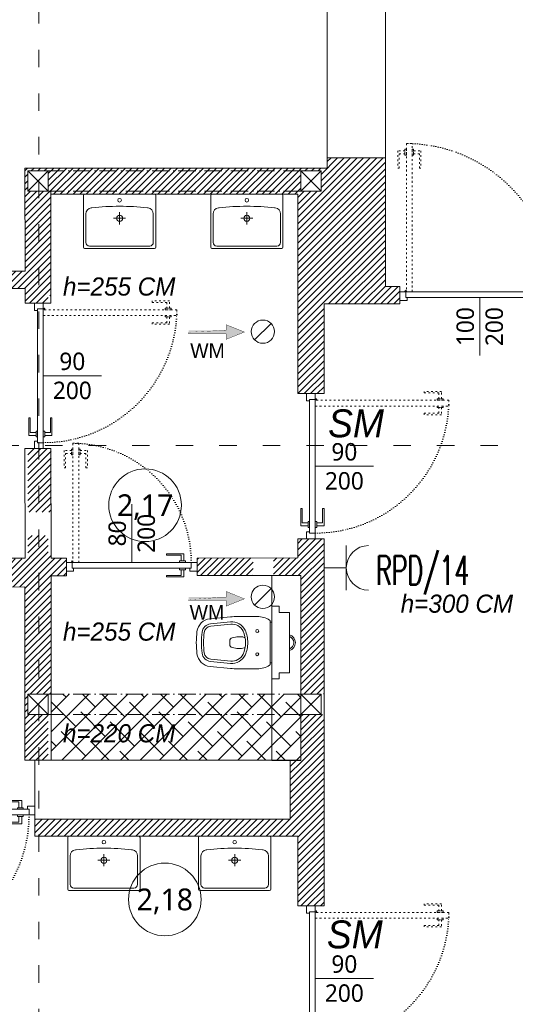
# Model space of a CAD drawing. Header units: millimetres. Extents: x 85284 to 143915, y -66821 to -28273.
# Tile 11 of 28: x 127595 to 127936, y -64046 to -63369. Entities that reach past the tile are written whole.
import ezdxf
from ezdxf.enums import TextEntityAlignment as Align

# ---------------------------------------------------------------- set-up
doc = ezdxf.new("R2010")
doc.units = ezdxf.units.MM
for name, pattern in [('ACAD_ISO03W100', [30, 12, -18]), ('ACAD_ISO07W100', [3, 0, -3]), ('ACAD_ISO10W100', [18, 12, -3, 0, -3])]:
    doc.linetypes.add(name, pattern=pattern)
for name, color, linetype, lineweight in [('A-sanitariaty.ART', 251, 'Continuous', 9), ('IE_Gniazda', 3, 'Continuous', 15), ('IE_Numery obw ośw hala', 6, 'Continuous', 13), ('instalacje_arch', 251, 'Continuous', 9), ('OPIS', 251, 'Continuous', 9), ('opis..KF', 251, 'Continuous', 9), ('siatka konstr..KF', 251, 'ACAD_ISO10W100', 9), ('stolarka_arch', 251, 'Continuous', 9), ('TEXT', 251, 'Continuous', 9), ('wentylacja..KF', 251, 'Continuous', 9), ('wypełnienie 2', 251, 'Continuous', 9), ('ściana pro..KF', 251, 'Continuous', 9), ('ściany ist..KF', 251, 'Continuous', 9)]:
    doc.layers.add(name, color=color, linetype=linetype, lineweight=lineweight)
doc.styles.add('ARCH', font='segoeuil.ttf')
doc.styles.add('SIMPLEX', font='simplex', dxfattribs={"width": 0.85})
pattern_1 = [(45, (-308.0724991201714, -28536.04785672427), (-2.245064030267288, 2.245064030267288), [])]

# ---------------------------------------------------------------- blocks, each defined once
blk = doc.blocks.new('*U73')
at = {"layer": 'instalacje_arch', "color": 41, "linetype": 'ACAD_ISO03W100', "lineweight": 9, "true_color": 0xf4ee51}
blk.add_line((0, -2912.073333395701), (0, -145), dxfattribs=at)
at = {"layer": 'instalacje_arch', "color": 41, "true_color": 0xf4ee51, "style": 'ARCH'}
for tag, rotation, p in [('P1', 90.00000000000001, (0, 0)), ('P2', 90, (0, -3057.073333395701))]:
    blk.add_attdef(tag, text='', height=20, rotation=rotation, dxfattribs=at).set_placement(p, align=Align.MIDDLE_CENTER)
blk = doc.blocks.new('*U1078')
at = {"layer": 'instalacje_arch', "color": 41, "linetype": 'ACAD_ISO03W100', "lineweight": 9, "true_color": 0xf4ee51}
blk.add_line((0, -3656.965800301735), (0, -145), dxfattribs=at)
at = {"layer": 'instalacje_arch', "color": 41, "true_color": 0xf4ee51, "style": 'ARCH'}
blk.add_attdef('P1', text='', height=20.00000000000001, rotation=180, dxfattribs=at).set_placement((0, 0), align=Align.MIDDLE_CENTER)
blk.add_attdef('P2', text='', height=20, dxfattribs=at).set_placement((0, -3801.965800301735), align=Align.MIDDLE_CENTER)
blk = doc.blocks.new('*U666')
at = {"layer": 'A-sanitariaty.ART'}
for p, q in [((4.831235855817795e-11, 12.45), (4.831235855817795e-11, 20.75)), ((4.150000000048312, 16.6), (-4.149999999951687, 16.6))]:
    blk.add_line(p, q, dxfattribs=at)
blk.add_lwpolyline([(24.07, 0), (-24.07, 0, -0.414213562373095), (-24.9, 0.83), (-24.9, 36.52, -0.414213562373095), (-24.07, 37.35), (24.07000000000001, 37.35, -0.414213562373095), (24.90000000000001, 36.52), (24.90000000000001, 0.83, -0.414213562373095)], format="xyb", close=True, dxfattribs=at)
blk.add_lwpolyline([(-19.12497739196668, 9.422330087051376), (-19.62766991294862, 9.488012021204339, -0.3766517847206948), (-23.24, 13.60303462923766), (-23.24, 33.2, -0.414213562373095), (-20.75, 35.69), (20.75000000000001, 35.69, -0.414213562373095), (23.24000000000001, 33.2), (23.24000000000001, 13.60303462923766, -0.3766517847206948), (19.62766991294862, 9.488012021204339), (19.12497739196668, 9.422330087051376)], format="xyb", dxfattribs=at)
for centre, radius in [((4.831235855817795e-11, 16.6), 2.075), ((4.831235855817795e-11, 4.149999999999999), 1.245)]:
    blk.add_circle(centre, radius, dxfattribs=at)
blk.add_arc((4.718003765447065e-14, 171.8099999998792), 163.5099999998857, 263.2830130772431, 276.7169869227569, dxfattribs=at)
blk = doc.blocks.new('*U197')
at = {"layer": 'stolarka_arch', "linetype": 'ACAD_ISO03W100', "lineweight": 0, "ltscale": 0.1}
for points in [[(4.5, 102), (4.5, 0), (8.5, 0), (8.5, 102)], [(3.5, 97), (-1.5, 97), (-1.5, 85), (-0.5, 85), (-0.5, 95), (3.5, 95)], [(3.5, 98), (3.5, 94), (4.5, 94), (4.5, 98)], [(9.5, 98), (9.5, 94), (8.5, 94), (8.5, 98)], [(9.5, 97), (14.5, 97), (14.5, 85), (13.5, 85), (13.5, 95), (9.5, 95)]]:
    blk.add_lwpolyline(points, close=True, dxfattribs=at)
at = {"layer": 'stolarka_arch'}
for points in [[(5, -4), (5, -6), (0, -6), (0, 0), (4, 0), (4, -4), (5, -4)], [(106, 0), (4, 0), (4, -4), (106, -4)], [(101, 1), (101, 6), (89, 6), (89, 5), (99, 5), (99, 1)], [(102, 1), (98, 1), (98, 0), (102, 0)], [(105, -4), (105, -6), (110, -6), (110, 0), (106, 0), (106, -4), (105, -4)], [(101, -5), (101, -10), (89, -10), (89, -9), (99, -9), (99, -5)], [(102, -5), (98, -5), (98, -4), (102, -4)]]:
    blk.add_lwpolyline(points, close=True, dxfattribs=at)
blk.add_circle((4, 0.5), 0.5, dxfattribs=at)
at = {"layer": 'stolarka_arch', "linetype": 'ACAD_ISO07W100', "lineweight": 0, "ltscale": 0.5}
blk.add_arc((4.000000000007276, 0), 102, 0, 89.65063332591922, dxfattribs=at)
blk = doc.blocks.new('*U1066')
at = {"layer": 'A-sanitariaty.ART'}
for p, q in [((21.11607178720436, 14.94999999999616), (21.11607178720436, 19.99999999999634)), ((21.11607178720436, 19.99999999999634), (25.11607178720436, 19.99999999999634)), ((25.31607178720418, 14.94999999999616), (21.11607178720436, 14.94999999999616)), ((25.11607178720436, 19.99999999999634), (67.11607178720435, 19.99999999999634)), ((66.91607178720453, 14.94999999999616), (71.11607178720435, 14.94999999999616)), ((67.11607178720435, 19.99999999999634), (71.11607178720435, 19.99999999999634)), ((71.11607178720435, 14.94999999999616), (71.11607178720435, 19.99999999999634)), ((66.91607178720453, 7.799999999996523), (25.31607178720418, 7.799999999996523))]:
    blk.add_line(p, q, dxfattribs=at)
for points in [[(46.11607178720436, 20.99999999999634), (60.80464932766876, 21.00000000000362, 0.2575427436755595), (61.65055449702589, 21.46666666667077, 0.1415686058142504), (64.11607178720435, 29.99999999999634), (64.11607178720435, 43.60168453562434, 0.02396937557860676), (63.88652324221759, 48.38730486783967), (62.52386556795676, 62.55894468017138, 0.3514033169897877), (53.79905213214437, 71.52597692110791, 0.03081960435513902), (46.11607178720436, 71.99999999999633, 0.03081960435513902), (38.43309144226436, 71.52597692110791, 0.3514033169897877), (29.70827800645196, 62.55894468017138), (28.34562033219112, 48.38730486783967, 0.02396937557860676), (28.11607178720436, 43.60168453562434), (28.11607178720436, 29.99999999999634, 0.1415686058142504), (30.58158907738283, 21.46666666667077, 0.2575427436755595), (31.42749424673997, 21.00000000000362)], [(46.11607178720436, 36.49999999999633, 0.1114816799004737), (54.70885292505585, 38.43998581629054, 0.3155274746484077), (60.36655264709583, 48.42711697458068), (59.03993396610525, 62.22395125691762, 0.3514033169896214), (53.3688052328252, 68.05252221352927, 0.03081960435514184), (46.11607178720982, 68.49999999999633, 0.03081960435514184), (38.86333834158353, 68.05252221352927, 0.3514033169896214), (33.19220960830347, 62.22395125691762), (31.86559092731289, 48.42711697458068, 0.3155274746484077), (37.52329064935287, 38.43998581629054, 0.1114816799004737)], [(46.1160717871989, 37.99999999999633, 0.1114816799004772), (54.06439433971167, 39.79448688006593, 0.3155274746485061), (58.87343910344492, 48.28354836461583), (57.54682042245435, 62.08038264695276, 0.3514033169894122), (53.18441370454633, 66.56389876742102, 0.03081960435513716), (46.11607178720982, 66.99999999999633, 0.03081960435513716), (39.04772986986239, 66.56389876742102, 0.3514033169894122), (34.68532315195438, 62.08038264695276), (33.3587044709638, 48.28354836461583, 0.3155274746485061), (38.16774923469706, 39.79448688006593, 0.1114816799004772)]]:
    blk.add_lwpolyline(points, format="xyb", close=True, dxfattribs=at)
blk.add_lwpolyline([(49.42822535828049, 38.29891105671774), (49.7514590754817, 39.09828905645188, 0.09636068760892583), (50.11607178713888, 40.97263819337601), (50.11607178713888, 43.0098048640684, 0.0493889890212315), (49.92187854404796, 44.97096621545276), (49.43762533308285, 47.39223227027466, 0.3575107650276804), (47.47646398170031, 48.99999999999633), (46.11607178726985, 48.99999999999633), (44.75567959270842, 48.99999999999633, 0.3575107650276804), (42.79451824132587, 47.39223227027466), (42.31026503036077, 44.97096621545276, 0.0493889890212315), (42.11607178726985, 43.0098048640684), (42.11607178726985, 40.97263819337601, 0.09636068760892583), (42.48068449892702, 39.09828905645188), (42.80391821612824, 38.29891105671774)], format="xyb", dxfattribs=at)
for points in [[(60.11607178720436, 20.99999999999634), (32.11607178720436, 20.99999999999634), (32.11607178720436, 19.99999999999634), (60.11607178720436, 19.99999999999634)], [(-5.684341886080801e-14, 0), (-5.684341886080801e-14, 19.99999999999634), (127.186696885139, 19.99999999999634), (127.186696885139, 0)]]:
    blk.add_lwpolyline(points, close=True, dxfattribs=at)
for points in [[(25.31607178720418, 14.94999999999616), (25.31607178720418, 7.799999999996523)], [(66.91607178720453, 14.94999999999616), (66.91607178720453, 7.799999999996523)]]:
    blk.add_lwpolyline(points, dxfattribs=at)
for centre in [(38.11607178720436, 29.99999999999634), (54.11607178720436, 29.99999999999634)]:
    blk.add_circle(centre, 1, dxfattribs=at)
for radius, start, end in [(5.600000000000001, 195.9631102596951, 270), (4.499999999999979, 200.013717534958, 339.9862824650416), (5.600000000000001, 270, 344.0368897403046)]:
    blk.add_arc((46.11607178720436, 9.340102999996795), radius, start, end, dxfattribs=at)
blk = doc.blocks.new('*U174')
at = {"layer": 'stolarka_arch', "linetype": 'ACAD_ISO03W100', "lineweight": 0, "ltscale": 0.1}
for points in [[(4.5, 82), (4.5, 0), (8.5, 0), (8.5, 82)], [(3.5, 77), (-1.5, 77), (-1.5, 65), (-0.5, 65), (-0.5, 75), (3.5, 75)], [(3.5, 78), (3.5, 74), (4.5, 74), (4.5, 78)], [(9.5, 78), (9.5, 74), (8.5, 74), (8.5, 78)], [(9.5, 77), (14.5, 77), (14.5, 65), (13.5, 65), (13.5, 75), (9.5, 75)]]:
    blk.add_lwpolyline(points, close=True, dxfattribs=at)
at = {"layer": 'stolarka_arch'}
for points in [[(5, -4), (5, -6), (0, -6), (0, 0), (4, 0), (4, -4), (5, -4)], [(86, 0), (4, 0), (4, -4), (86, -4)], [(81, 1), (81, 6), (69, 6), (69, 5), (79, 5), (79, 1)], [(82, 1), (78, 1), (78, 0), (82, 0)], [(85, -4), (85, -6), (90, -6), (90, 0), (86, 0), (86, -4), (85, -4)], [(81, -5), (81, -10), (69, -10), (69, -9), (79, -9), (79, -5)], [(82, -5), (78, -5), (78, -4), (82, -4)]]:
    blk.add_lwpolyline(points, close=True, dxfattribs=at)
blk.add_circle((4, 0.5), 0.5, dxfattribs=at)
at = {"layer": 'stolarka_arch', "linetype": 'ACAD_ISO07W100', "lineweight": 0, "ltscale": 0.5}
blk.add_arc((4.000000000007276, 0), 81.99999999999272, 0, 89.65063332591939, dxfattribs=at)
blk = doc.blocks.new('*U168')
at = {"layer": 'stolarka_arch', "linetype": 'ACAD_ISO03W100', "lineweight": 0, "ltscale": 0.1}
for points in [[(4.5, 92), (4.5, 1.77635683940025e-15), (8.5, 1.77635683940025e-15), (8.5, 92)], [(3.5, 87), (-1.5, 87), (-1.5, 75), (-0.5, 75), (-0.5, 85), (3.5, 85)], [(3.5, 88), (3.5, 84), (4.5, 84), (4.5, 88)], [(9.5, 88), (9.5, 84), (8.5, 84), (8.5, 88)], [(9.5, 87), (14.5, 87), (14.5, 75), (13.5, 75), (13.5, 85), (9.5, 85)]]:
    blk.add_lwpolyline(points, close=True, dxfattribs=at)
at = {"layer": 'stolarka_arch'}
for points in [[(5, -4), (5, -6), (0, -6), (0, 0), (4, 0), (4, -4), (5, -4)], [(96, 0), (4, 0), (4, -4), (96, -4)], [(91, 1), (91, 6), (79, 6), (79, 5), (89, 5), (89, 1)], [(92, 1), (88, 1), (88, 0), (92, 0)], [(95, -4), (95, -6), (100, -6), (100, 0), (96, 0), (96, -4), (95, -4)], [(91, -5), (91, -10), (79, -10), (79, -9), (89, -9), (89, -5)], [(92, -5), (88, -5), (88, -4), (92, -4)]]:
    blk.add_lwpolyline(points, close=True, dxfattribs=at)
blk.add_circle((4, 0.5), 0.5, dxfattribs=at)
at = {"layer": 'stolarka_arch', "linetype": 'ACAD_ISO07W100', "lineweight": 0, "ltscale": 0.5}
blk.add_arc((4.000000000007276, 0), 92, 0, 89.65063332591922, dxfattribs=at)
blk = doc.blocks.new('opis drzwi')
at = {"layer": 'opis..KF'}
blk.add_line((-20, 0), (20, 0), dxfattribs=at)
at = {"layer": 'opis..KF', "style": 'ARCH', "flags": 12}
for tag, p in [('90', (0, 10)), ('200', (0, -10))]:
    blk.add_attdef(tag, text='', height=12, dxfattribs=at).set_placement(p, align=Align.MIDDLE_CENTER)
blk = doc.blocks.new('*U1072')
at = {"layer": 'wentylacja..KF', "lineweight": 5}
h = blk.add_hatch(color=256, dxfattribs=at)
h.dxf.hatch_style = 1
h.paths.add_polyline_path([(12.49999999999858, 4.999999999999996), (12.50000000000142, 1.249999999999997), (38.47656252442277, 1.249999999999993), (38.47656252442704, -1.250000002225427), (12.49999999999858, -1.249999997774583), (12.49999999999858, -5.000000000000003), (0, 0)])
at = {"layer": 'wentylacja..KF', "color": 240, "const_width": 0.2392578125}
blk.add_lwpolyline([(12.49999999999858, 4.999999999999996), (12.50000000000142, 1.249999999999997), (38.47656252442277, 1.249999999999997), (38.47656252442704, -1.250000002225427), (12.49999999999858, -1.249999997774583), (12.49999999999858, -5.000000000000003), (0, 0)], close=True, dxfattribs=at)
blk = doc.blocks.new('*U1076')
at = {"layer": 'wentylacja..KF', "lineweight": 0}
blk.add_line((5.656854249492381, 5.656854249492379), (-5.656854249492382, -5.656854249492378), dxfattribs=at)
at = {"layer": 'wentylacja..KF'}
blk.add_circle((0, 0), 8, dxfattribs=at)
blk = doc.blocks.new('nr pom')
at = {"layer": 'opis..KF', "lineweight": 20}
blk.add_circle((0, 0), 25, dxfattribs=at)
at = {"layer": 'opis..KF', "style": 'ARCH'}
blk.add_attdef('00', text='', height=15, dxfattribs=at).set_placement((0, 0), align=Align.MIDDLE_CENTER)
blk = doc.blocks.new('G_poj_1faz_IP20')
at = {"layer": 'IE_Gniazda', "color": 0}
for p, q in [((-15.3331199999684, 15.3331199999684), (15.3331199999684, 15.3331199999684)), ((0, 15.3331199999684), (0, 0))]:
    blk.add_line(p, q, dxfattribs=at)
blk.add_arc((0, 30.66623999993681), 15.33311999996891, 180, 0, dxfattribs=at)

msp = doc.modelspace()

# ---------------------------------------------------------------- hatches: boundary and pattern name
at = {"layer": 'wypełnienie 2', "linetype": 'ByBlock', "transparency": 33554595}
h = msp.add_hatch(dxfattribs=at)
h.set_pattern_fill('ANSI31', color=256)
h.set_pattern_definition(pattern_1)
h.paths.add_polyline_path([(127600.6508142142, -63470.99413311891), (127598.6171117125, -63470.99413311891), (127598.7070990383, -63541.99413311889), (127501.4008142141, -63541.99413311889), (127501.4008142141, -63553.99413311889), (127598.7223081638, -63553.99413311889), (127598.7223084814, -63553.99438369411), (127598.734982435, -63563.9941331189), (127600.6508142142, -63563.9941331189)])
h.paths.add_polyline_path([(127501.4008142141, -63541.99413311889), (127210.9008142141, -63541.99413311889), (127210.9008142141, -63553.99413311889), (127501.4008142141, -63553.99413311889)])
h.paths.add_polyline_path([(127608.2592862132, -63486.9941331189), (127600.6508142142, -63486.9941331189), (127600.6508142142, -63563.9941331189), (127608.2592862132, -63563.9941331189)])
h.paths.add_polyline_path([(127614.6508142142, -63486.9941331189), (127608.2592862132, -63486.9941331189), (127608.2592862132, -63563.9941331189), (127614.6508142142, -63563.9941331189)])
h.paths.add_polyline_path([(127616.3591582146, -63486.99413311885), (127614.6508142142, -63486.99413311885), (127614.6508142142, -63558.19667947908), (127616.4510732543, -63559.51509942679)])
h.paths.add_polyline_path([(127755.8881984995, -63486.99413311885), (127616.3591582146, -63486.99413311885), (127616.3616930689, -63488.99413311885), (127755.8881984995, -63488.99413311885)])
h.paths.add_polyline_path([(127755.8881984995, -63472.99413311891), (127614.6508142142, -63472.99413311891), (127614.6508142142, -63486.99413311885), (127755.8881984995, -63486.99413311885)])
h.paths.add_polyline_path([(127755.8881984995, -63470.99413311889), (127614.6508142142, -63470.99413311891), (127614.6508142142, -63472.99413311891), (127755.8881984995, -63472.99413311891)])
h.paths.add_polyline_path([(127614.6508142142, -63470.99413311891), (127608.2592862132, -63470.99413311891), (127608.2592862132, -63472.9941331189), (127614.6508142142, -63472.9941331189)])
h.paths.add_polyline_path([(127608.2592862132, -63470.99413311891), (127600.6508142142, -63470.99413311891), (127600.6508142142, -63472.9941331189), (127608.2592862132, -63472.9941331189)])
h.paths.add_polyline_path([(127769.8881984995, -63470.99413311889), (127755.8881984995, -63470.99413311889), (127755.8881984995, -63472.99413311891), (127769.8881984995, -63472.99413311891)])
h.paths.add_polyline_path([(127788.6508142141, -63470.99413311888), (127769.8881984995, -63470.99413311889), (127769.8881984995, -63472.99413311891), (127788.6508142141, -63472.99413311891)])
h.paths.add_polyline_path([(127802.6508142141, -63470.99413311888), (127788.6508142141, -63470.99413311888), (127788.6508142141, -63472.99413311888), (127802.6508142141, -63472.99413311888)])
h.paths.add_polyline_path([(127846.9008142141, -63463.9941331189), (127806.9008142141, -63463.99413311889), (127806.9008142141, -63470.99413311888), (127802.6508142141, -63470.99413311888), (127802.6508142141, -63472.99413311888), (127846.9008142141, -63472.99413311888)])
h.paths.add_polyline_path([(127846.9008142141, -63472.99413311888), (127802.6508142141, -63472.99413311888), (127802.6508142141, -63486.99413311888), (127846.9008142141, -63486.99413311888)])
h.paths.add_polyline_path([(127788.6508142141, -63472.99413311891), (127769.8881984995, -63472.99413311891), (127769.8881984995, -63486.99413311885), (127788.6508142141, -63486.99413311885)])
h.paths.add_polyline_path([(127769.8881984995, -63472.99413311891), (127755.8881984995, -63472.99413311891), (127755.8881984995, -63486.99413311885), (127769.8881984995, -63486.99413311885)])
h.paths.add_polyline_path([(127769.8881984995, -63486.99413311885), (127755.8881984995, -63486.99413311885), (127755.8881984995, -63488.99413311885), (127769.8881984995, -63488.99413311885)])
h.paths.add_polyline_path([(127788.6508142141, -63486.99413311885), (127769.8881984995, -63486.99413311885), (127769.8881984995, -63488.99413311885), (127786.6508142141, -63488.99413311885), (127786.6508142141, -63626.26199918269), (127788.6508142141, -63626.26199918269)])
h.paths.add_polyline_path([(127802.6508142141, -63486.99413311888), (127788.6508142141, -63486.99413311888), (127788.6508142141, -63626.26199918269), (127802.6508142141, -63626.26199918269)])
h.paths.add_polyline_path([(127846.9008142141, -63486.99413311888), (127802.6508142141, -63486.99413311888), (127802.6508142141, -63626.26199918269), (127804.6508142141, -63626.26199918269), (127804.6508142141, -63564.49413311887), (127856.9008142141, -63564.49413311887), (127856.9008142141, -63552.49413311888), (127846.9008142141, -63552.49413311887)])
h = msp.add_hatch(dxfattribs=at)
h.set_pattern_fill('ANSI31', color=256)
h.set_pattern_definition(pattern_1)
h.paths.add_polyline_path([(127261.4008142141, -63909.99413311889), (127210.9008142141, -63909.99413311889), (127210.9008142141, -63918.99413311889), (127261.4008142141, -63918.99413311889)])
h.paths.add_polyline_path([(127261.4008142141, -63906.99413311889), (127210.9008142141, -63906.99413311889), (127210.9008142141, -63909.99413311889), (127261.4008142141, -63909.99413311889)])
h.paths.add_polyline_path([(127505.4446569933, -63912.85053402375), (127505.4412410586, -63909.99413311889), (127438.4008142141, -63909.99413311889), (127438.4008142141, -63918.99413311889), (127505.4521449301, -63919.11193878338), (127505.4486673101, -63916.20395662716), (127505.4446569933, -63916.20395662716)])
h.paths.add_polyline_path([(127505.4378983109, -63907.19893107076), (127438.4008142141, -63907.19893107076), (127438.4008142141, -63909.99413311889), (127505.4412410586, -63909.99413311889)])
h.paths.add_polyline_path([(127319.7152607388, -63739.99413311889), (127246.6531554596, -63739.99413311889), (127210.9008142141, -63740.03944660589), (127210.9008142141, -63752.03945624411), (127319.7152607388, -63751.90154186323)])
h.paths.add_polyline_path([(127355.6128916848, -63750.63663981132), (127359.1273741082, -63750.63663981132), (127359.1273741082, -63749.21371616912), (127359.1273741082, -63748.21371616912), (127359.1273741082, -63744.68663981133), (127354.9773741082, -63744.68663981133), (127354.9773741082, -63743.63663981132), (127354.9273741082, -63743.63663981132), (127354.9273741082, -63739.99413311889), (127319.7152607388, -63739.99413311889), (127319.7152607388, -63759.63663981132), (127440.1394874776, -63759.48401088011), (127440.1394874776, -63739.99413311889), (127404.9273741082, -63739.99413311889), (127404.9273741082, -63743.63663981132), (127404.8773741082, -63743.63663981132), (127404.8773741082, -63744.68663981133), (127400.7273741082, -63744.68663981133), (127400.7273741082, -63748.21371616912), (127400.7273741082, -63749.21371616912), (127400.7273741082, -63750.63663981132), (127404.9273741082, -63750.63663981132), (127404.9273741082, -63754.63663981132), (127400.9273741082, -63754.63663981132), (127383.466230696, -63754.63663981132, -0.1726998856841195), (127379.9273741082, -63755.89653681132, -0.1726998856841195), (127376.3885175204, -63754.63663981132), (127359.6128916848, -63754.63663981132), (127355.6128916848, -63754.63663981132)])
h.paths.add_polyline_path([(127476.0371184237, -63750.63663981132), (127479.551600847, -63750.63663981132), (127479.551600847, -63749.21371616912), (127479.551600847, -63748.21371616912), (127479.551600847, -63744.68663981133), (127475.401600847, -63744.68663981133), (127475.401600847, -63743.63663981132), (127475.3516008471, -63743.63663981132), (127475.3516008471, -63739.99413311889), (127440.1394874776, -63739.99413311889), (127440.1394874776, -63759.48401088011), (127501.4008142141, -63759.40636661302), (127501.4008142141, -63755.79736868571, -0.04715324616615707), (127500.3516008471, -63755.89653681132, -0.1726998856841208), (127496.8127442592, -63754.63663981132), (127480.0371184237, -63754.63663981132), (127476.0371184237, -63754.63663981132)])
h.paths.add_polyline_path([(127560.5637142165, -63739.99413311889), (127525.3516008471, -63739.99413311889), (127525.3516008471, -63743.63663981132), (127525.301600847, -63743.63663981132), (127525.301600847, -63744.68663981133), (127521.151600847, -63744.68663981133), (127521.151600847, -63748.21371616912), (127521.151600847, -63749.21371616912), (127521.151600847, -63750.63663981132), (127525.3516008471, -63750.63663981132), (127525.3516008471, -63754.63663981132), (127521.3516008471, -63754.63663981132), (127503.8904574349, -63754.63663981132, -0.1245325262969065), (127501.4008142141, -63755.79736868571), (127501.4008142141, -63759.40636661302), (127523.8327205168, -63759.37793580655, -0.04813413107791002), (127524.8565306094, -63759.27914650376), (127560.5637142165, -63759.27914650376)])
h.paths.add_polyline_path([(127572.8338839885, -63739.99413311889), (127560.5637142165, -63739.99413311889), (127560.5637142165, -63759.27914650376), (127572.8338839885, -63759.27914650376)])
h.paths.add_polyline_path([(127600.6508142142, -63739.99413311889), (127588.8338839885, -63739.99413311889), (127588.8338839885, -63759.29555156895), (127598.499723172, -63759.2833008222), (127598.6508130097, -63878.49318276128), (127600.6508142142, -63878.49085328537)])
h.paths.add_polyline_path([(127608.2592862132, -63739.99413311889), (127600.6508142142, -63739.99413311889), (127600.6508142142, -63832.99413311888), (127608.2592862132, -63832.99413311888)])
h.paths.add_polyline_path([(127614.6508142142, -63735.7915867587), (127608.9123754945, -63739.99413311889), (127608.2592862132, -63739.99413311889), (127608.2592862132, -63832.99413311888), (127614.6508142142, -63832.99413311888)])
h.paths.add_polyline_path([(127627.1638378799, -63739.51506793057), (127616.6797893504, -63739.53089055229), (127616.6722592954, -63734.31118118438), (127614.6508142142, -63735.7915867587), (127614.6508142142, -63832.99413311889), (127616.6352050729, -63832.99413311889), (127616.6072443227, -63751.52773254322), (127617.2571457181, -63751.52773254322), (127627.1790469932, -63751.51505829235), (127627.1751081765, -63748.40733188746), (127627.1713781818, -63748.40733188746), (127627.1713781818, -63745.46436609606)])
h.paths.add_polyline_path([(127608.2592862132, -63846.99413311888), (127600.6508142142, -63846.99413311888), (127600.6508142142, -63878.49085328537), (127608.2592862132, -63878.48199141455)])
h.paths.add_polyline_path([(127614.6508142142, -63846.99413311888), (127608.2592862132, -63846.99413311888), (127608.2592862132, -63878.48199141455), (127614.6508142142, -63878.47454696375)])
h.paths.add_polyline_path([(127608.2592862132, -63723.89019054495), (127600.6508142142, -63723.89019054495), (127600.6508142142, -63739.99413311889), (127608.2592862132, -63739.99413311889)])
h.paths.add_polyline_path([(127614.6508142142, -63723.89019054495), (127608.2592862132, -63723.89019054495), (127608.2592862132, -63739.99413311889), (127608.9123754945, -63739.99413311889), (127614.6508142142, -63735.7915867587)])
h.paths.add_polyline_path([(127614.6508142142, -63663.99413311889), (127608.2592862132, -63663.99413311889), (127608.2592862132, -63707.89019054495), (127614.6508142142, -63707.89019054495)])
h.paths.add_polyline_path([(127608.2592862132, -63663.99413311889), (127605.2592862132, -63663.99413311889), (127600.6508142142, -63663.99413311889), (127600.6508142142, -63707.89019054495), (127608.2592862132, -63707.89019054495)])
h.paths.add_polyline_path([(127616.5708185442, -63663.99413311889), (127614.6508142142, -63663.99413311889), (127614.6508142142, -63707.89019054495), (127616.6341438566, -63707.89019054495)])
h.paths.add_polyline_path([(127525.1313808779, -63894.17974764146), (127572.0612971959, -63894.17974764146), (127572.0612971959, -63866.98832504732), (127525.1313808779, -63866.98832504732)], flags=9)
h.paths.add_polyline_path([(127566.7955575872, -63855.16579992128), (127595.9546853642, -63855.16579992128), (127595.9546853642, -63835.57841120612), (127566.7955575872, -63835.57841120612)], flags=9)
h = msp.add_hatch(dxfattribs=at)
h.set_pattern_fill('ANSI31', color=256)
h.set_pattern_definition(pattern_1)
h.paths.add_polyline_path([(127755.8881984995, -63739.35063796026), (127717.1637655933, -63739.40099958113), (127717.1675759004, -63742.40733188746), (127717.1713781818, -63742.40733188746), (127717.1713781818, -63745.40733189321), (127717.1789747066, -63751.40098994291), (127755.8881984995, -63751.45005106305)])
h.paths.add_polyline_path([(127788.6508142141, -63726.26199918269), (127786.650814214, -63726.26199918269), (127786.650814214, -63739.31063078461), (127769.8881984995, -63739.332430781), (127769.8881984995, -63751.46779504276), (127788.6508142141, -63751.49157529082)])
h.paths.add_polyline_path([(127802.6508142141, -63736.26199918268), (127802.6508142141, -63726.26199918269), (127788.6508142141, -63726.26199918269), (127788.6508142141, -63751.49157529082), (127788.6682519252, -63751.49159739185), (127788.6682519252, -63832.99413311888), (127802.6508142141, -63832.99413311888)])
h.paths.add_polyline_path([(127804.6508142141, -63726.26199918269), (127802.6508142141, -63726.26199918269), (127802.6508142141, -63832.99413311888), (127804.6508142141, -63832.99413311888)])
h.paths.add_polyline_path([(127804.6508142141, -63846.99413311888), (127802.6508142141, -63846.99413311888), (127802.6508142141, -63897.49868397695), (127804.6508142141, -63899.22090270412)])
h.paths.add_polyline_path([(127802.6508142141, -63846.99413311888), (127788.6682519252, -63846.99413311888), (127788.6682519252, -63878.67829427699), (127788.667661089, -63885.45765988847), (127802.6508142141, -63897.49868397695)])
h.paths.add_polyline_path([(127788.6508142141, -63878.67829427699), (127781.4008142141, -63878.67829427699), (127781.4008142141, -63879.20011000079), (127788.6508142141, -63885.44315288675)])
h.paths.add_polyline_path([(127788.6508142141, -63885.44315288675), (127781.4008142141, -63879.20011000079), (127781.4008142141, -63918.99413311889), (127621.2015792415, -63918.99413311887), (127637.2700462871, -63930.76187709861), (127786.6508142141, -63930.76187709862), (127786.6508142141, -63978.76187709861), (127788.6508142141, -63978.76187709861), (127788.6508142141, -63930.76187709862)])
h.paths.add_polyline_path([(127802.6508142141, -63897.49868397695), (127788.6508142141, -63885.44315288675), (127788.6508142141, -63978.76187709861), (127802.6508142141, -63978.76187709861)])
h.paths.add_polyline_path([(127804.6508142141, -63899.22090270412), (127802.6508142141, -63897.49868397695), (127802.6508142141, -63978.76187709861), (127804.6508142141, -63978.76187709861)])
h.paths.add_polyline_path([(127614.6508142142, -63918.99413311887), (127608.2592862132, -63918.99413311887), (127608.2592862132, -63930.76187709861), (127614.6508142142, -63930.76187709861)])
h.paths.add_polyline_path([(127621.2015792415, -63918.99413311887), (127614.6508142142, -63918.99413311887), (127614.6508142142, -63930.76187709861), (127637.2700462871, -63930.76187709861)])
h.paths.add_polyline_path([(127608.2592862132, -63918.99413311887), (127605.4008142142, -63918.99413311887), (127605.4008142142, -63930.76187709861), (127608.2592862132, -63930.76187709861)])
h = msp.add_hatch(dxfattribs=at)
h.set_pattern_fill('ANSI31', color=256)
h.set_pattern_definition(pattern_1)
h.paths.add_polyline_path([(127986.4008142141, -63799.20712797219), (127974.4008142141, -63799.20712797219), (127974.4008142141, -63832.99413311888), (127986.4008142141, -63832.99413311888)])
h.paths.add_polyline_path([(127986.4008142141, -63834.09517553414), (127986.4008142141, -63832.99413311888), (127974.4008142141, -63832.99413311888), (127974.4008142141, -63846.99413311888), (127986.4008142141, -63846.99413311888)])
h.paths.add_polyline_path([(127986.4008142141, -63846.99413311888), (127974.4008142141, -63846.99413311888), (127974.4008142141, -64108.60018181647), (127986.4008142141, -64108.60018181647)])
h.paths.add_polyline_path([(127986.4008142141, -64108.60018181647), (127974.4008142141, -64108.60018181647), (127974.4008142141, -64122.60018181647), (127986.4008142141, -64122.60018181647)])
h.paths.add_polyline_path([(127986.4008142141, -64122.60018181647), (127974.4008142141, -64122.60018181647), (127974.4008142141, -64342.49413311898), (127986.4008142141, -64342.49413311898), (127986.4008142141, -64332.49413311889), (128057.8065349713, -64332.49413311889), (128065.6508142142, -64324.12594418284), (128065.6508142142, -64320.49413311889), (127986.4008142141, -64320.49413311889)])
h.paths.add_polyline_path([(127834.1971981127, -63956.42662431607), (127977.2990112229, -63956.42662431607), (127977.2990112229, -63895.76832585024), (127834.1971981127, -63895.76832585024)], flags=9)
at = {"layer": 'wypełnienie 2', "linetype": 'ByBlock', "lineweight": 0, "true_color": 0x5c5c5c}
h = msp.add_hatch(dxfattribs=at)
h.set_pattern_fill('ANSI38', color=251, scale=3)
h.set_pattern_definition([(45, (-308.0724991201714, -28536.04785672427), (-6.735192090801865, 6.735192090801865), []), (135, (-308.0724991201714, -28536.04785672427), (-20.20557627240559, 6.735192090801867), [23.8125, -14.2875])])
h.paths.add_polyline_path([(127768.6682519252, -63832.99413311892), (127616.6352050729, -63832.99413311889), (127616.6400101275, -63846.99413311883), (127768.6682519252, -63846.99413311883)])
h.paths.add_polyline_path([(127788.6508142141, -63832.99413311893), (127768.6682519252, -63832.99413311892), (127768.6682519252, -63846.99413311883), (127788.6508142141, -63846.99413311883)])
h.paths.add_polyline_path([(127788.6508142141, -63846.99413311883), (127768.6682519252, -63846.99413311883), (127768.6682519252, -63878.49413311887), (127781.4008142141, -63878.49413311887), (127788.6508142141, -63878.49413311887)])
h.paths.add_polyline_path([(127768.6682519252, -63846.99413311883), (127616.6400101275, -63846.99413311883), (127616.6508215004, -63878.49413311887), (127768.6682519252, -63878.49413311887)])

# ---------------------------------------------------------------- linework, layer by layer
at = {"layer": 'siatka konstr..KF', "color": 18, "lineweight": 9, "true_color": 0x000000}
for p, q in [((127788.6508142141, -63472.99413311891), (127614.6508142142, -63472.99413311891)), ((127788.6508142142, -63486.99413311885), (127614.6508142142, -63486.99413311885)), ((127788.6508142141, -63832.99413311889), (127614.6508142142, -63832.99413311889)), ((127788.6508142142, -63846.99413311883), (127614.6508142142, -63846.99413311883))]:
    msp.add_line(p, q, dxfattribs=at)
at = {"layer": 'ściana pro..KF', "linetype": 'ByBlock'}
for p, q in [((127846.9008142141, -63463.99413311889), (127846.9008142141, -63552.49413311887)), ((127598.7070990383, -63541.99413311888), (127598.6171117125, -63470.99413311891)), ((127806.9008142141, -63470.99413311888), (127598.6171117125, -63470.99413311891)), ((127616.4567501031, -63563.9941331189), (127616.3591582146, -63486.99413311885)), ((127786.6508142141, -63488.99413311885), (127616.3591582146, -63488.99413311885)), ((127786.6508142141, -63626.26199918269), (127786.6508142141, -63488.99413311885)), ((127598.7070990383, -63541.99413311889), (127210.9008142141, -63541.99413311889)), ((127598.7223084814, -63553.99438369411), (127210.9008142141, -63553.99413311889)), ((127598.734982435, -63563.99413311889), (127598.7223084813, -63553.99438369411)), ((127846.9008142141, -63552.49413311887), (127856.9008142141, -63552.49413311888)), ((127856.9008142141, -63552.49413311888), (127856.9008142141, -63564.49413311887)), ((127616.4567501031, -63563.9941331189), (127598.734982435, -63563.9941331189)), ((127856.9008142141, -63564.49413311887), (127804.6508142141, -63564.49413311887)), ((127804.6508142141, -63626.26199918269), (127804.6508142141, -63564.49413311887)), ((127786.6508142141, -63626.26199918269), (127804.6508142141, -63626.26199918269)), ((127598.745183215, -63739.54289600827), (127598.6367563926, -63663.99413311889)), ((127616.5708185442, -63663.99413311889), (127598.6367563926, -63663.99413311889)), ((127616.6797893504, -63739.53089055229), (127616.5708185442, -63663.99413311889)), ((127598.7451895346, -63739.54788212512), (127210.7081654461, -63740.03969077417)), ((127627.16383788, -63739.51506793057), (127616.6797893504, -63739.53089055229)), ((127627.1790630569, -63751.52773254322), (127627.1638378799, -63739.51506793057)), ((127786.650814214, -63739.31063078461), (127717.1637655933, -63739.40099958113)), ((127717.1789907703, -63751.41366419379), (127717.1637655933, -63739.40099958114)), ((127616.6072443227, -63751.52773254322), (127627.1790630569, -63751.52773254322)), ((127616.6508142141, -63878.47290392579), (127616.6072443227, -63751.52773254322)), ((127627.1790469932, -63751.51505829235), (127617.2571457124, -63751.52773254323)), ((127788.6682519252, -63751.49159739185), (127717.1789747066, -63751.40098994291)), ((127788.6508142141, -63878.49413311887), (127788.6508142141, -63751.52763357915)), ((127788.6508142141, -63878.49413311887), (127788.6508142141, -63751.52763357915)), ((127788.6508142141, -63878.49413311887), (127788.6508142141, -63751.52763357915)), ((127598.6508142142, -63878.49413311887), (127598.4997199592, -63759.28076597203)), ((127616.6508139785, -63878.47221748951), (127598.6508130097, -63878.49318276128)), ((127781.4008142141, -63878.49413311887), (127788.6508142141, -63878.49413311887)), ((127605.4008142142, -63918.99413311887), (127605.4008142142, -63930.76187709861)), ((127786.6508142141, -63930.76187709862), (127605.4008142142, -63930.76187709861)), ((127786.6508142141, -63978.76187709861), (127786.6508142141, -63930.76187709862))]:
    msp.add_line(p, q, dxfattribs=at)
for points in [[(127806.9008142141, -63470.99413311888), (127806.9008142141, -63463.99413311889), (127846.9008142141, -63463.9941331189)], [(127786.6508142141, -63978.76187709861), (127804.6508142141, -63978.76187709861), (127804.6508142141, -63726.26199918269), (127786.650814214, -63726.26199918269), (127786.650814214, -63739.31063078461)], [(127319.7152607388, -63751.90154186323), (127319.7152607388, -63759.63663981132), (127598.499723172, -63759.2833008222)], [(127605.4008142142, -63918.99413311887), (127781.4008142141, -63918.99413311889), (127781.4008142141, -63878.49413311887)]]:
    msp.add_lwpolyline(points, dxfattribs=at)
at = {"layer": 'ściany ist..KF', "linetype": 'ByBlock'}
for p, q in [((127846.9008142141, -63341.34277690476), (127846.9008142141, -63463.99413311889)), ((127806.9008142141, -63463.99413311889), (127806.9008142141, -63361.82963054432)), ((127846.9008142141, -63463.99413311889), (127806.9008142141, -63463.99413311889)), ((127600.6508142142, -63472.9941331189), (127614.6508142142, -63486.9941331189)), ((127600.6508142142, -63486.9941331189), (127614.6508142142, -63472.9941331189)), ((127788.6508142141, -63472.99413311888), (127802.6508142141, -63486.99413311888)), ((127788.6508142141, -63486.99413311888), (127802.6508142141, -63472.99413311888)), ((127600.6508142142, -63832.99413311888), (127614.6508142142, -63846.99413311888)), ((127600.6508142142, -63846.99413311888), (127614.6508142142, -63832.99413311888)), ((127788.6508142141, -63832.99413311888), (127802.6508142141, -63846.99413311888)), ((127788.6508142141, -63846.99413311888), (127802.6508142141, -63832.99413311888)), ((127605.4008142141, -63878.49413311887), (127605.4008142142, -63918.99413311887)), ((127605.4008142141, -63878.49413311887), (127781.4008142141, -63878.49413311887)), ((127781.4008142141, -63878.49413311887), (127781.4008142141, -63918.99413311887)), ((127781.4008142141, -63918.99413311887), (127605.4008142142, -63918.99413311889))]:
    msp.add_line(p, q, dxfattribs=at)
for points in [[(127600.6508142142, -63472.9941331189), (127614.6508142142, -63472.9941331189), (127614.6508142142, -63486.9941331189), (127600.6508142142, -63486.9941331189), (127600.6508142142, -63472.9941331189)], [(127788.6508142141, -63472.99413311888), (127802.6508142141, -63472.99413311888), (127802.6508142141, -63486.99413311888), (127788.6508142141, -63486.99413311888), (127788.6508142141, -63472.99413311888)], [(127600.6508142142, -63832.99413311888), (127614.6508142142, -63832.99413311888), (127614.6508142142, -63846.99413311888), (127600.6508142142, -63846.99413311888), (127600.6508142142, -63832.99413311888)], [(127788.6508142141, -63832.99413311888), (127802.6508142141, -63832.99413311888), (127802.6508142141, -63846.99413311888), (127788.6508142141, -63846.99413311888), (127788.6508142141, -63832.99413311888)]]:
    msp.add_lwpolyline(points, dxfattribs=at)
for points in [[(127614.6508142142, -63486.9941331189), (127600.6508142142, -63486.9941331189), (127600.6508142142, -63472.9941331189), (127614.6508142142, -63472.9941331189)], [(127802.6508142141, -63486.99413311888), (127788.6508142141, -63486.99413311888), (127788.6508142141, -63472.99413311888), (127802.6508142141, -63472.99413311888)], [(127605.4008142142, -63918.99413311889), (127781.4008142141, -63918.99413311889), (127781.4008142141, -63878.49413311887), (127605.4008142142, -63878.49413311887)]]:
    msp.add_lwpolyline(points, close=True, dxfattribs=at)

# ---------------------------------------------------------------- block references
at = {"layer": 'A-sanitariaty.ART', "rotation": 180}
for p in [(127663.8159603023, -63488.99413311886), (127751.4818963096, -63488.99413311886), (127652.9948176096, -63930.76187709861), (127743.1084405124, -63930.76187709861)]:
    msp.add_blockref('*U666', p, dxfattribs=at)
at = {"layer": 'A-sanitariaty.ART', "xscale": -1, "rotation": 90}
msp.add_blockref('*U1066', (127788.6682519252, -63751.49159739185), dxfattribs=at)
at = {"layer": 'IE_Gniazda', "rotation": 270}
msp.add_blockref('G_poj_1faz_IP20', (127804.6508142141, -63746.13060710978), dxfattribs=at)
at = {"layer": 'instalacje_arch'}
msp.add_blockref('*U1078', (127608.2592862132, -62534.66883093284), dxfattribs=at)
at = {"layer": 'OPIS', "rotation": 270}
msp.add_blockref('*U73', (129204.5569369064, -63661.94153766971), dxfattribs=at)
at = {"layer": 'opis..KF', "color": 30}
for p, values in [((127681.3967953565, -63703.05368018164), {'00': '2,17'}), ((127694.9898454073, -63974.30421239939), {'00': '2,18'})]:
    msp.add_blockref('nr pom', p, dxfattribs=at).add_auto_attribs(values)
at = {"layer": 'stolarka_arch'}
for name, p in [('*U197', (127856.9008142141, -63556.11559642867)), ('*U174', (127627.1713781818, -63742.40733188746))]:
    msp.add_blockref(name, p, dxfattribs=at)
at = {"layer": 'stolarka_arch', "rotation": 270}
for p in [(127611.2592862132, -63563.99413311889), (127798.6508142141, -63626.26199918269), (127798.6508142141, -63978.76187709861)]:
    msp.add_blockref('*U168', p, dxfattribs=at)
at = {"layer": 'stolarka_arch', "xscale": -1, "rotation": 180}
msp.add_blockref('*U168', (127505.4446569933, -63916.20395662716), dxfattribs=at)
at = {"layer": 'TEXT'}
ref = msp.add_blockref('opis drzwi', (127911.9008142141, -63580.11559642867), dxfattribs=dict(at, rotation=90))
ref.add_attrib('90', '100', dxfattribs={"layer": 'opis..KF', "height": 12, "rotation": 90, "style": 'ARCH'}).set_placement((127901.9008142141, -63580.11559642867), align=Align.MIDDLE_CENTER)
ref.add_attrib('200', '200', dxfattribs={"layer": 'opis..KF', "height": 12, "rotation": 90, "style": 'ARCH'}).set_placement((127921.9008142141, -63580.11559642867), align=Align.MIDDLE_CENTER)
ref = msp.add_blockref('opis drzwi', (127631.2592862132, -63613.99413311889), dxfattribs=at)
ref.add_attrib('90', '90', dxfattribs={"layer": 'opis..KF', "height": 12, "style": 'ARCH'}).set_placement((127631.2592862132, -63603.99413311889), align=Align.MIDDLE_CENTER)
ref.add_attrib('200', '200', dxfattribs={"layer": 'opis..KF', "height": 12, "style": 'ARCH'}).set_placement((127631.2592862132, -63623.99413311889), align=Align.MIDDLE_CENTER)
ref = msp.add_blockref('opis drzwi', (127818.6508142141, -63676.26199918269), dxfattribs=at)
ref.add_attrib('90', '90', dxfattribs={"layer": 'opis..KF', "height": 12, "style": 'ARCH'}).set_placement((127818.6508142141, -63666.26199918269), align=Align.MIDDLE_CENTER)
ref.add_attrib('200', '200', dxfattribs={"layer": 'opis..KF', "height": 12, "style": 'ARCH'}).set_placement((127818.6508142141, -63686.26199918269), align=Align.MIDDLE_CENTER)
ref = msp.add_blockref('opis drzwi', (127672.1713781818, -63722.40733188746), dxfattribs=dict(at, rotation=90))
ref.add_attrib('90', '80', dxfattribs={"layer": 'opis..KF', "height": 12, "rotation": 90, "style": 'ARCH'}).set_placement((127662.1713781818, -63722.40733188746), align=Align.MIDDLE_CENTER)
ref.add_attrib('200', '200', dxfattribs={"layer": 'opis..KF', "height": 12, "rotation": 90, "style": 'ARCH'}).set_placement((127682.1713781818, -63722.40733188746), align=Align.MIDDLE_CENTER)
ref = msp.add_blockref('opis drzwi', (127818.6508142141, -64028.76187709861), dxfattribs=at)
ref.add_attrib('90', '90', dxfattribs={"layer": 'opis..KF', "height": 12, "style": 'ARCH'}).set_placement((127818.6508142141, -64018.76187709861), align=Align.MIDDLE_CENTER)
ref.add_attrib('200', '200', dxfattribs={"layer": 'opis..KF', "height": 12, "style": 'ARCH'}).set_placement((127818.6508142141, -64038.76187709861), align=Align.MIDDLE_CENTER)
at = {"layer": 'wentylacja..KF', "rotation": 180}
for name, p in [('*U1076', (127762.5089314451, -63583.58968373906)), ('*U1072', (127749.8419723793, -63583.85351696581)), ('*U1076', (127762.5089314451, -63766.08285349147)), ('*U1072', (127749.8419723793, -63767.43514771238))]:
    msp.add_blockref(name, p, dxfattribs=at)

# ---------------------------------------------------------------- texts
at = {"layer": 'IE_Numery obw ośw hala', "style": 'SIMPLEX', "width": 0.6}
msp.add_text('RPD/14', height=20, dxfattribs=at).set_placement((127840.4266204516, -63757.84732714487))
at = {"layer": 'opis..KF', "attachment_point": 5, "style": 'ARCH'}
for s, width, heights, insert, char_height in [('{\\fCentury Gothic|b0|i1|c238|p34;h=255 CM}', 156.7001124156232, [0], (127663.5461834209, -63552.62360317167), 12.48), ('{\\fCentury Gothic|b0|i0|c238|p34;\\H1.66667x;WM}', 355.2644831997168, [25.00005], (127724.3780390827, -63596.62588670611), 6), ('{\\fCentury Gothic|b0|i1|c238|p34;SM}', 156.7001124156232, [0], (127826.6856947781, -63646.80635435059), 19.2), ('{\\fCentury Gothic|b0|i1|c238|p34;h=300 CM}', 156.7001124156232, [0], (127896.1934327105, -63770.86000639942), 12.48), ('{\\fCentury Gothic|b0|i0|c238|p34;\\H1.66667x;WM}', 355.2644831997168, [25.00005], (127723.9656495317, -63776.792725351), 6), ('{\\fCentury Gothic|b0|i1|c238|p34;h=255 CM}', 156.7001124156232, [0], (127663.5461834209, -63790.07827124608), 12.48), ('{\\fCentury Gothic|b0|i1|c238|p34;h=220 CM}', 156.7001124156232, [0], (127663.5461834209, -63860.06266911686), 12.48), ('{\\fCentury Gothic|b0|i1|c238|p34;SM}', 156.7001124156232, [0], (127825.835364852, -63998.51474624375), 19.2)]:
    msp.add_mtext_dynamic_manual_height_columns(s, width=width, gutter_width=70, heights=heights, dxfattribs=dict(at, insert=insert, char_height=char_height))

doc.saveas('drawing.dxf')
